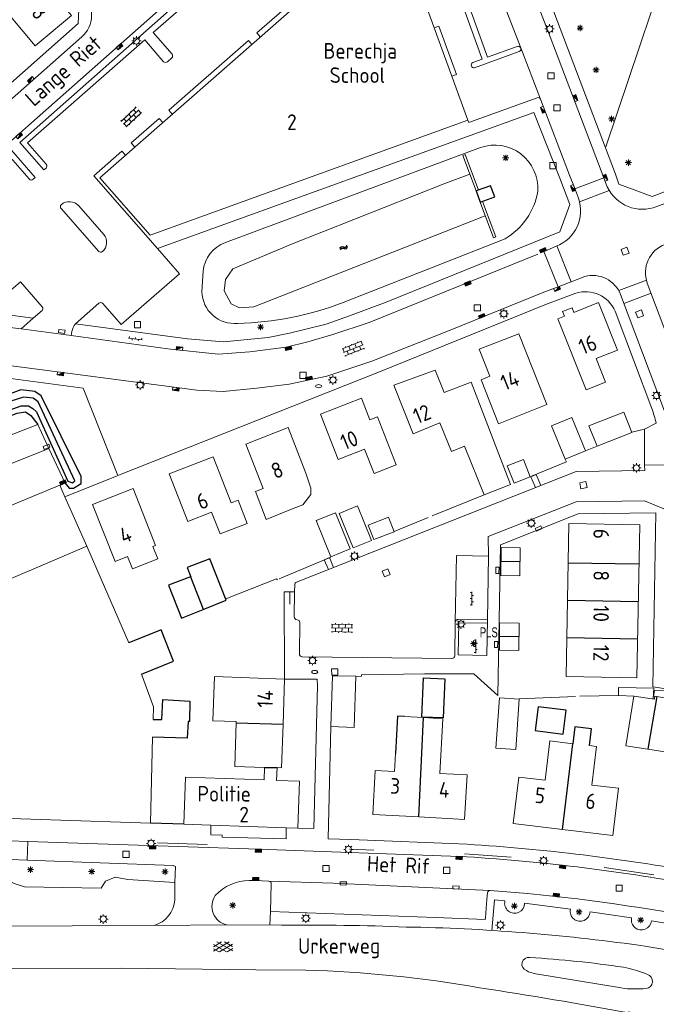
# Model space of a CAD drawing. Extents: x 168769 to 512904, y 516715 to 1559940.
# Tile 96 of 186: x 169667 to 169769, y 519261 to 519419. Entities that reach past the tile are written whole.
import ezdxf

# ---------------------------------------------------------------- set-up
doc = ezdxf.new("R2010")
doc.units = 0
doc.header["$MEASUREMENT"] = 0
doc.linetypes.add('LP', pattern=[14, 9, -5])
doc.layers.get('0').update_dxf_attribs({"linetype": 'CONTINUOUS'})
for name, color, linetype, lineweight in [('B01_HOOFDGEBOUW', 10, 'CONTINUOUS', 0), ('B02_bijgebouw', 12, 'CONTINUOUS', 0), ('B04_KUNSTWERK', 32, 'CONTINUOUS', 0), ('B07_scheidingsmuur', 14, 'CONTINUOUS', 25), ('Q04_wegmarkering', 7, 'CONTINUOUS', 0), ('Q21_LANTAARNPAAL', 7, 'CONTINUOUS', 18), ('Q23_kolk', 7, 'CONTINUOUS', 18), ('Q26_BOOM', 7, 'CONTINUOUS', 18), ('Q28_rioolput', 7, 'CONTINUOUS', 18), ('Q92_BRANDKRAAN', 7, 'CONTINUOUS', 0), ('Q96_STRAATKOLK', 7, 'CONTINUOUS', 0), ('Q97_TROTTOIRKOLK', 7, 'CONTINUOUS', 0), ('S01_symb_gesloten_verh', 7, 'CONTINUOUS', 0), ('S02_symb_open_verh', 7, 'CONTINUOUS', 13), ('T03_HEK', 34, 'CONTINUOUS', 0), ('T09_INSTEEKSLOOT', 72, 'CONTINUOUS', 0), ('T51_CULTUURSCHEIDING', 3, 'CONTINUOUS', 0), ('V00_kant_verharding', 252, 'CONTINUOUS', 0), ('V04_Kant_op_inrit', 254, 'CONTINUOUS', 13), ('V11_VERKEERSDREMPEL', 7, 'CONTINUOUS', 0), ('W00_KANT_WATER', 140, 'CONTINUOUS', 0), ('Z19_Overigetekst', 7, 'CONTINUOUS', 0)]:
    doc.layers.add(name, color=color, linetype=linetype, lineweight=lineweight)
for name, color, linetype in [('B11_dakrand_hoofdgebouw', 20, 'CONTINUOUS'), ('B14_dakrand_bijgebouw', 30, 'CONTINUOUS'), ('B53_Overbouw', 1, 'CONTINUOUS'), ('S05_Water', 132, 'CONTINUOUS'), ('T20_TALUD', 34, 'CONTINUOUS'), ('Z02_Huisnummer', 253, 'CONTINUOUS'), ('Z06_STRAATNAAM', 7, 'CONTINUOUS'), ('Z09_FUNCTIEAANDUIDING', 7, 'CONTINUOUS')]:
    doc.layers.add(name, color=color, linetype=linetype)
doc.styles.add('ISOCP', font='isocp.shx', dxfattribs={"height": 1.8})
doc.styles.get("Standard").update_dxf_attribs({"font": 'ISOB.SHX'})

# ---------------------------------------------------------------- blocks, each defined once
blk = doc.blocks.new('Q21')
at = {"color": 0}
for points in [[(-1.5, 0), (-1, 0)], [(-1.06, 1.06), (-0.71, 0.71)], [(0, 1.5), (0, 1)], [(1.06, 1.06), (0.71, 0.71)], [(1.5, 0), (1, 0)], [(-1.06, -1.06), (-0.71, -0.71)], [(0, -1.5), (0, -1)], [(1.06, -1.06), (0.71, -0.71)]]:
    blk.add_lwpolyline(points, dxfattribs=at)
blk.add_circle((0, 0), 1, dxfattribs=at)
blk = doc.blocks.new('Q26')
at = {"color": 0}
for p, q in [((-1, 0), (1, 0)), ((-0.7, 0.7), (0.7, -0.7)), ((0.7, 0.7), (-0.7, -0.7)), ((0, 1), (0, -1))]:
    blk.add_line(p, q, dxfattribs=at)
blk = doc.blocks.new('Q28')
at = {"color": 0}
blk.add_lwpolyline([(1, 1), (1, -1), (-1, -1), (-1, 1)], close=True, dxfattribs=at)
blk = doc.blocks.new('Q97')
blk.add_hatch(color=256).paths.add_polyline_path([(-1, 1), (-1, 0), (1, 1)])
blk.add_line((1, 1), (-1, 0))
at = {"color": 0}
for points in [[(-1, 0), (-1, 1), (1, 1), (1, 0), (-1, 0)], [(0, 0.8), (0, 1)]]:
    blk.add_lwpolyline(points, dxfattribs=at)
blk = doc.blocks.new('Q96')
for p, q in [((-1, 0.88), (1, 0.88)), ((-1, 0.75), (1, 0.75)), ((-1, 0.63), (1, 0.63)), ((-1, 0.5), (1, 0.5)), ((-1, 0.38), (1, 0.38)), ((-1, 0.25), (1, 0.25)), ((-1, 0.12), (1, 0.12))]:
    blk.add_line(p, q)
at = {"color": 0}
blk.add_lwpolyline([(1, 1), (1, 0), (-1, 0), (-1, 1), (1, 1)], dxfattribs=at)
blk = doc.blocks.new('Q23')
at = {"color": 0}
blk.add_lwpolyline([(0.99, -0.5), (-0.99, -0.5), (-0.99, 0.5), (0.99, 0.5), (0.99, -0.5)], dxfattribs=at)
blk = doc.blocks.new('Q92')
at = {"color": 0}
blk.add_ellipse((0, 0), major_axis=(-0.991, 0), ratio=0.499983, start_param=1.570796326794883, end_param=7.853981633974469, dxfattribs=at)
blk = doc.blocks.new('S014')
at = {"color": 0}
for p, q in [((0, -0.75), (4.2, 1.67)), ((0, 0.65), (1.78, 1.67)), ((5.07, -1.52), (0, 1.4)), ((2.64, -1.52), (0, 0)), ((1.08, -1.52), (6.15, 1.4)), ((6.15, -0.75), (1.95, 1.67)), ((3.51, -1.52), (6.15, 0)), ((6.15, 0.65), (4.37, 1.67))]:
    blk.add_line(p, q, dxfattribs=at)
blk = doc.blocks.new('S024')
at = {"color": 0}
for p, q in [((0, 1.2), (6.7, 1.2)), ((0, 0), (6.7, 0)), ((0.2, 1.2), (0.2, 0)), ((1.25, 1.5), (1.25, 1.2)), ((1.25, 0), (1.25, -1.2)), ((2.3, 1.2), (2.3, 0)), ((3.35, 1.5), (3.35, 1.2)), ((3.35, 0), (3.35, -1.2)), ((4.4, 1.2), (4.4, 0)), ((5.45, 1.5), (5.45, 1.2)), ((5.45, 0), (5.45, -1.2)), ((6.5, 1.2), (6.5, 0)), ((0, -1.2), (6.7, -1.2)), ((0.2, -1.2), (0.2, -1.5)), ((2.3, -1.2), (2.3, -1.5)), ((4.4, -1.2), (4.4, -1.5)), ((6.5, -1.2), (6.5, -1.5))]:
    blk.add_line(p, q, dxfattribs=at)
blk = doc.blocks.new('S05')
at = {"color": 0}
for p, q in [((0.08, 0.3), (0.38, 0.59)), ((0.11, -0.19), (0.41, 0.09)), ((0.38, 0.59), (0.68, 0.71)), ((0.41, 0.09), (0.71, 0.21)), ((0.68, 0.71), (1.01, 0.62)), ((0.71, 0.21), (1.02, 0.12)), ((1.01, 0.62), (1.33, 0.37)), ((1.02, 0.12), (1.36, -0.12)), ((1.33, 0.37), (1.66, 0.13)), ((1.66, 0.13), (1.97, 0.04)), ((1.97, 0.04), (2.28, 0.16)), ((2.28, 0.16), (2.58, 0.44)), ((1.36, -0.12), (1.68, -0.37)), ((1.68, -0.37), (2, -0.46)), ((2, -0.46), (2.31, -0.33)), ((2.31, -0.33), (2.61, -0.05))]:
    blk.add_line(p, q, dxfattribs=at)
blk = doc.blocks.new('S026')
for p, q in [((0, 0), (4.4, 0)), ((0.2, 0.5), (0.2, 0)), ((1.2, 0), (1.2, -0.5)), ((2.2, 0.5), (2.2, 0)), ((3.2, 0), (3.2, -0.5)), ((4.2, 0.5), (4.2, 0))]:
    blk.add_line(p, q)

msp = doc.modelspace()

# ---------------------------------------------------------------- linework, layer by layer
at = {"layer": 'B01_HOOFDGEBOUW'}
for points in [[(169714.5, 519424.29), (169726.99, 519435.22), (169738.69, 519403.04)], [(169669.27, 519426.87), (169675.15, 519419.82), (169669.31, 519414.95), (169665.48, 519419.55), (169662, 519416.65)], [(169738.69, 519403.04), (169687.74, 519384.62), (169679.67, 519393.81), (169711.39, 519421.57)], [(169753.1, 519371.21), (169757.64, 519359.8), (169760.77, 519361.05), (169759.27, 519364.82), (169762.67, 519366.17), (169759.63, 519373.81)], [(169759.63, 519373.81), (169755.69, 519372.24), (169755.4, 519372.98), (169753.85, 519372.37)], [(169753.1, 519371.21), (169754.15, 519371.63), (169753.85, 519372.37)], [(169746.84, 519368.82), (169740.52, 519366.32)], [(169751.33, 519357.46), (169746.84, 519368.82)], [(169740.52, 519366.32), (169742.23, 519362), (169740.81, 519361.44), (169743.59, 519354.4), (169751.33, 519357.46)], [(169739.22, 519361.07), (169734.9, 519359.38), (169733.46, 519363), (169726.81, 519360.55), (169729.93, 519352.79), (169734.21, 519354.51), (169736.05, 519349.96)], [(169739.22, 519361.07), (169745.51, 519344.64), (169741.3, 519343), (169738.16, 519350.81)], [(169724.19, 519355.51), (169722.97, 519355.03), (169721.62, 519358.49), (169715.07, 519355.95), (169717.9, 519348.68), (169722.12, 519350.32), (169723.64, 519346.41), (169727.19, 519347.79), (169724.19, 519355.51)], [(169712.72, 519346.47), (169709.86, 519353.79), (169703.08, 519351.14), (169705.86, 519344.01), (169704.63, 519343.53), (169706.37, 519339.06), (169710.4, 519340.7)], [(169738.16, 519350.81), (169736.05, 519349.96)], [(169693.79, 519338.72), (169697.61, 519340.21), (169698.96, 519336.74), (169703.32, 519338.43), (169701.88, 519342.13), (169700.73, 519341.69), (169697.86, 519349.07), (169690.83, 519346.34), (169693.79, 519338.72)], [(169710.4, 519340.7), (169712.24, 519341.42), (169713.52, 519343.03), (169713.49, 519344.09), (169712.72, 519346.47)], [(169684.92, 519331.12), (169689, 519332.74), (169688.21, 519334.72), (169688.64, 519334.89), (169685.01, 519344.03), (169678.54, 519341.45), (169682.17, 519332.32), (169684.13, 519333.1), (169684.92, 519331.12)], [(169754.86, 519338.38), (169766.23, 519338.19), (169765.77, 519313.69), (169754.44, 519313.88), (169754.86, 519338.38)], [(169658.25, 519326.51), (169658.45, 519326.59), (169677.58, 519334.77)], [(169677.58, 519334.77), (169684.32, 519319.28)], [(169686.38, 519314.24), (169688.27, 519309), (169688.22, 519306.99)], [(169701.56, 519306.47), (169701.56, 519306.69), (169697.82, 519306.77), (169698.06, 519313.86), (169709.3, 519313.48), (169709.06, 519306.22)], [(169706.07, 519299.3), (169701.32, 519299.46), (169701.56, 519306.47)], [(169728.52, 519307.45), (169731.6, 519307.29)], [(169731.6, 519307.29), (169734.68, 519307.12), (169734.21, 519298.35), (169738.55, 519298.12), (169738.17, 519290.98), (169730.82, 519291.37)], [(169709.06, 519306.22), (169708.82, 519299.26), (169708.09, 519299.28)], [(169688.15, 519304.14), (169687.8, 519290.39), (169655.81, 519291.47), (169656.07, 519300.31)], [(169751.07, 519297.25), (169751.83, 519303.57)], [(169755.52, 519303.12), (169751.83, 519303.57)], [(169759.32, 519302.67), (169758.16, 519302.81)], [(169762.83, 519295.97), (169758.58, 519296.48), (169759.32, 519302.67)], [(169726.95, 519298.64), (169727.1, 519301.55)], [(169693.15, 519290.21), (169693.4, 519297.75), (169706.01, 519297.33), (169706.07, 519299.3)], [(169708.09, 519299.28), (169708.02, 519297.22), (169711.7, 519297.09), (169711.44, 519289.59)], [(169730.82, 519291.37), (169723.47, 519291.77), (169723.85, 519298.81), (169726.95, 519298.64)], [(169753.87, 519289.37), (169745.97, 519290.32), (169746.86, 519297.75), (169751.07, 519297.25)], [(169762.83, 519295.97), (169761.92, 519288.4), (169753.87, 519289.37)], [(169711.44, 519289.59), (169709.58, 519289.65), (169697.51, 519290.06), (169693.15, 519290.21)]]:
    msp.add_lwpolyline(points, dxfattribs=at)
at = {"layer": 'B02_bijgebouw'}
for p, q in [((169762.85, 519312.14), (169762.83, 519310.86)), ((169762.83, 519310.86), (169765.32, 519310.76))]:
    msp.add_line(p, q, dxfattribs=at)
for points in [[(169754.27, 519348.71), (169752.1, 519354.08), (169755.35, 519355.4), (169757.54, 519350.03)], [(169758.1, 519354.04), (169763.67, 519356.26), (169764.97, 519353.01), (169759.4, 519350.79)], [(169747.6, 519348.68), (169748.69, 519345.89), (169746.1, 519344.88), (169745.01, 519347.67)], [(169720.98, 519341.21), (169723.22, 519335.67), (169720.28, 519334.49), (169718.04, 519340.02)], [(169714.37, 519338.87), (169717.49, 519340.13), (169719.84, 519334.33), (169716.73, 519333.06)], [(169725.94, 519339.4), (169726.85, 519337.07), (169723.6, 519335.83), (169722.7, 519338.13)], [(169720.46, 519305.72), (169716.72, 519305.85), (169717, 519313.99), (169720.75, 519313.92)]]:
    msp.add_lwpolyline(points, close=True, dxfattribs=at)
for points in [[(169747.02, 519330.03), (169747.07, 519334.51), (169744.01, 519334.56), (169743.95, 519330.08), (169747.02, 519330.03)], [(169743.73, 519318.08), (169746.87, 519318.04), (169746.92, 519322.44), (169743.78, 519322.48), (169743.73, 519318.08)], [(169762.85, 519312.14), (169768.48, 519312.03), (169768.41, 519310.28)], [(169743.73, 519310.46), (169743.19, 519302.42)], [(169743.73, 519310.46), (169746.92, 519310.24)], [(169746.92, 519310.24), (169746.38, 519302.2)], [(169767.55, 519302.23), (169764.03, 519302.8), (169765.31, 519310.76), (169768.6, 519310.25), (169768.67, 519310.71), (169768.99, 519310.66)], [(169768.99, 519310.66), (169772.35, 519310.09), (169770.96, 519301.68), (169767.55, 519302.23)], [(169743.19, 519302.42), (169746.38, 519302.2)]]:
    msp.add_lwpolyline(points, dxfattribs=at)
at = {"layer": 'B04_KUNSTWERK'}
for points in [[(169740, 519391.69), (169737.88, 519397.39), (169738.25, 519397.53), (169740.38, 519391.83)], [(169741.03, 519390.02), (169743.16, 519384.32), (169742.79, 519384.18), (169740.66, 519389.88)]]:
    msp.add_lwpolyline(points, dxfattribs=at)
at = {"layer": 'B07_scheidingsmuur'}
for p, q in [((169747.04, 519332.27), (169743.98, 519332.31)), ((169746.9, 519320.24), (169743.76, 519320.28))]:
    msp.add_line(p, q, dxfattribs=at)
for points in [[(169754.75, 519332.12), (169766.11, 519331.93)], [(169694.21, 519329.84), (169696.24, 519324.66), (169696.25, 519324.63)], [(169754.65, 519326.12), (169766, 519325.92)], [(169754.55, 519320.11), (169765.89, 519319.92)], [(169768.99, 519310.66), (169767.55, 519302.23)], [(169701.56, 519306.47), (169709.06, 519306.22)], [(169730.82, 519291.37), (169731.6, 519307.29)], [(169753.87, 519289.37), (169755.52, 519303.12)], [(169706.07, 519299.3), (169708.09, 519299.28)]]:
    msp.add_lwpolyline(points, dxfattribs=at)
at = {"layer": 'B11_dakrand_hoofdgebouw'}
for points in [[(169686.38, 519314.24), (169691.51, 519316.32), (169689.54, 519321.39), (169684.32, 519319.28)], [(169688.22, 519306.99), (169689.62, 519307), (169689.78, 519310.19), (169694.1, 519309.95), (169694.08, 519306.7), (169693.85, 519306.66), (169693.7, 519304), (169688.15, 519304.14)]]:
    msp.add_lwpolyline(points, dxfattribs=at)
at = {"layer": 'B11_dakrand_hoofdgebouw', "flags": 128}
for points in [[(169728.52, 519307.45), (169727.39, 519307.51), (169727.1, 519301.55)], [(169758.16, 519302.81), (169758.48, 519305.48), (169755.84, 519305.8), (169755.52, 519303.12)]]:
    msp.add_lwpolyline(points, dxfattribs=at)
at = {"layer": 'B14_dakrand_bijgebouw'}
for points in [[(169696.25, 519324.63), (169699.95, 519326.13), (169697.34, 519332.75), (169693.68, 519331.33), (169694.3, 519329.87), (169694.21, 519329.84)], [(169694.21, 519329.84), (169690.69, 519328.54), (169692.76, 519323.22)], [(169692.76, 519323.22), (169696.25, 519324.63)], [(169734.99, 519313.51), (169734.71, 519307.24), (169731.28, 519307.39), (169731.56, 519313.67), (169734.99, 519313.51)], [(169754.45, 519308.48), (169749.96, 519309.04), (169749.47, 519305.22), (169753.97, 519304.65), (169754.45, 519308.48)]]:
    msp.add_lwpolyline(points, dxfattribs=at)
at = {"layer": 'B53_Overbouw'}
msp.add_lwpolyline([(169740.66, 519389.88), (169742.99, 519390.73), (169742.34, 519392.53), (169740, 519391.69), (169740.66, 519389.88)], dxfattribs=at)
at = {"layer": 'Q04_wegmarkering'}
for points in [[(169747.16, 519414.61), (169739.5, 519434.43)], [(169636.18, 519336.28), (169671.54, 519350.41)], [(169706.78, 519281.09), (169717.07, 519280.74), (169742.19, 519279.61)]]:
    msp.add_lwpolyline(points, dxfattribs=at)
at = {"layer": 'T03_HEK', "linetype": 'LP'}
for points in [[(169766.98, 519353.53), (169764.96, 519353.02)], [(169759.4, 519350.78), (169757.54, 519350.03)], [(169754.27, 519348.71), (169754.51, 519348.27), (169748.91, 519346.01)], [(169674.1, 519342.67), (169682.58, 519346.09)], [(169674.1, 519342.67), (169673.29, 519344.52)], [(169677.58, 519334.77), (169674.1, 519342.67)], [(169741.3, 519343), (169732.34, 519339.37), (169726.88, 519337.12)], [(169716.72, 519333.03), (169708.17, 519329.4), (169708.02, 519329.56), (169699.88, 519326.32)], [(169768.67, 519310.7), (169768.45, 519310.76), (169768.59, 519311.62), (169772.66, 519311.52), (169780.55, 519311.45), (169780.67, 519312)], [(169746.92, 519310.24), (169746.93, 519310.32), (169756.61, 519310.71), (169762.83, 519310.86), (169762.83, 519310.86)]]:
    msp.add_lwpolyline(points, dxfattribs=at)
at = {"layer": 'T09_INSTEEKSLOOT'}
for points in [[(169760.81, 519398.78), (169773.47, 519436.45, -0.272441), (169784.36, 519442.28, -0.360679), (169793.64, 519432.94), (169794.24, 519419.6), (169795.9, 519411.22, -0.314834), (169791.13, 519399.55)], [(169699.81, 519383.45), (169740.72, 519398.66, -0.536237), (169749.89, 519391.67, -0.226162), (169744.65, 519384.03), (169718.71, 519373.81, -0.085468), (169701.75, 519370.47, -0.433945), (169696.05, 519375.53), (169696.23, 519378.84, -0.280221), (169699.81, 519383.45)]]:
    msp.add_lwpolyline(points, format="xyb", dxfattribs=at)
at = {"layer": 'T20_TALUD'}
for points in [[(169674.11, 519344.85), (169674.77, 519344.07), (169675.45, 519344.06), (169676.72, 519344.81), (169676.68, 519345.96), (169670.3, 519358.87), (169669.27, 519359.55), (169667.03, 519359.82), (169629.98, 519345.98), (169628.37, 519344.56), (169627.87, 519343.23), (169628.06, 519341.03), (169630.06, 519337.22), (169631.4, 519337.49), (169631.89, 519338.13), (169631.82, 519339.22), (169631.04, 519341.74), (169631.63, 519342.72), (169666.42, 519356.07), (169667.76, 519356.28), (169668.65, 519355.73), (169669.76, 519354.28)], [(169675.29, 519344.93), (169675.66, 519345.23), (169669.8, 519357.89), (169669, 519358.49), (169667.46, 519358.64), (169665.25, 519357.97), (169632.24, 519345.17), (169630.42, 519344.26), (169629.34, 519342.94), (169629.27, 519341.71), (169630.27, 519338.63), (169630.72, 519338.53), (169630.97, 519338.87), (169630.1, 519341.33), (169630.08, 519342.53), (169630.77, 519343.54), (169649.36, 519350.89), (169667.06, 519357.26), (169668.25, 519357.26), (169668.97, 519356.85), (169669.52, 519356.29), (169674.58, 519345.21), (169675.29, 519344.93)], [(169693.15, 519290.21), (169687.8, 519290.39)]]:
    msp.add_lwpolyline(points, dxfattribs=at)
at = {"layer": 'T51_CULTUURSCHEIDING'}
msp.add_line((169707.03, 519276.25), (169706.95, 519274.03), dxfattribs=at)
msp.add_lwpolyline([(169691.73, 519280.87), (169684.2, 519281.36), (169682.16, 519281.73), (169680.62, 519281.09), (169679.9, 519279.95), (169667.64, 519280.2), (169666.11, 519280.65), (169663.05, 519281.95), (169654.3, 519283.02)], dxfattribs=at)
msp.add_lwpolyline([(169742.52, 519273.2), (169742.94, 519278.09), (169744.62, 519277.91, 1.116489), (169747.78, 519277.54), (169755.13, 519276.62, 1.094578), (169758.29, 519276.19), (169764.94, 519275.23, 1.073726), (169768.1, 519274.74), (169774.93, 519273.6, 1.029145), (169778.07, 519272.98), (169784.97, 519271.48, 0.978713), (169788.13, 519270.74), (169795.13, 519268.94, 0.954829), (169798.23, 519268.12), (169804.22, 519266.38, 0.930299), (169807.28, 519265.44), (169814.31, 519263.15, 0.901916), (169817.33, 519262.12), (169823.29, 519259.91, 0.853058), (169826.22, 519258.73), (169832.55, 519255.95, 0.802216), (169835.38, 519254.61, 0.002796), (169842.05, 519251.17), (169842.99, 519252.77)], format="xyb", dxfattribs=at)
at = {"layer": 'V00_kant_verharding'}
for p, q in [((169749.89, 519381.55), (169722.89, 519370.63)), ((169735.83, 519369.36), (169750.86, 519375.46)), ((169724.78, 519362.84), (169751.29, 519373.55)), ((169722.89, 519370.63), (169717.05, 519368.68)), ((169717.05, 519368.68), (169713.05, 519367.49)), ((169723.27, 519364.4), (169735.83, 519369.36)), ((169698.68, 519365.56), (169690.57, 519366.39)), ((169709.55, 519366.64), (169703.73, 519365.9)), ((169713.05, 519367.49), (169709.55, 519366.64)), ((169650.64, 519365.59), (169667.18, 519363.47)), ((169703.73, 519365.9), (169698.68, 519365.56)), ((169653.04, 519363.27), (169677.02, 519360.11)), ((169667.18, 519363.47), (169691.62, 519360.23)), ((169716.1, 519362.03), (169723.27, 519364.4)), ((169682.58, 519346.09), (169724.78, 519362.84)), ((169710.06, 519360.71), (169716.1, 519362.03)), ((169677.02, 519360.11), (169682.58, 519346.09)), ((169691.62, 519360.23), (169695.25, 519359.77)), ((169699.48, 519359.55), (169704.87, 519360.07)), ((169704.87, 519360.07), (169710.06, 519360.71)), ((169695.25, 519359.77), (169699.48, 519359.55)), ((169737.15, 519317.36), (169737.22, 519322.46)), ((169737.22, 519322.46), (169741.84, 519322.43)), ((169741.85, 519322.97), (169741.75, 519317.26)), ((169741.75, 519317.26), (169737.15, 519317.36)), ((169721.64, 519313.93), (169720.75, 519313.91)), ((169768.33, 519312.23), (169770.08, 519311.97))]:
    msp.add_line(p, q, dxfattribs=at)
for points in [[(169730.72, 519443.99), (169726.15, 519448.69, 0.366556), (169720.6, 519448.54), (169702.49, 519432.53), (169668.23, 519402.17), (169646.54, 519382.97)], [(169662.25, 519440.26), (169676.85, 519423.23, -0.448747), (169676.79, 519416.37), (169650.71, 519393.35)], [(169731.3, 519440.13), (169729.74, 519438.77, 0.316954), (169729.62, 519438.33), (169732.27, 519430.95), (169734.17, 519431.64), (169740.98, 519412.81), (169739.48, 519412.26, 0.886766), (169739.76, 519411.42), (169746.93, 519414.03, 0.40726), (169747.16, 519414.61)], [(169747.16, 519414.61, 0.40726), (169746.58, 519414.85)], [(169689.92, 519412.4, 0.351882), (169690.53, 519412.4)], [(169691.23, 519413.01, 0.357795), (169691.27, 519413.62)], [(169749.77, 519406.64, -0.395642), (169750.32, 519406.42)], [(169675.78, 519370.41), (169679.52, 519373.71, -0.351828), (169680.16, 519373.66), (169683.11, 519370.27), (169692.44, 519378.42), (169688.92, 519382.45), (169749.27, 519404.28), (169753.42, 519393.75)], [(169671.08, 519395.36, 0.354348), (169671.1, 519395.98)], [(169754.98, 519394.25), (169755.76, 519392.24), (169756.41, 519390.55, -0.402835), (169752.84, 519382.82), (169750.81, 519381.95)], [(169771.13, 519389.98), (169768.96, 519389.21, -0.399432), (169761.04, 519392.34), (169760.43, 519393.91)], [(169811.77, 519340.25), (169799.77, 519340.46, 0.352006), (169799.32, 519340.02), (169799.26, 519335.86, -0.350429), (169798.8, 519335.42), (169797.28, 519335.45, -0.451754), (169796.88, 519335.89), (169796.93, 519340.06, 0.365497), (169796.47, 519340.53), (169784.99, 519340.71, 0.406601), (169784.54, 519340.27), (169784.46, 519336.15, -0.372816), (169784.03, 519335.68), (169782.02, 519335.74, -0.372186), (169775.65, 519341.72), (169775.17, 519355.43, 0.09843), (169774.69, 519357.73), (169767.44, 519376.93, -0.41418), (169770.31, 519383.13), (169773.63, 519384.49)], [(169750.86, 519375.46), (169752.9, 519376.23), (169757.41, 519377.98, -0.383715), (169763.16, 519375.11), (169770.21, 519356.41, -0.081969)], [(169751.29, 519373.55), (169755.98, 519375.32, -0.380704), (169762.28, 519372.43), (169768.17, 519356.84, -0.023793), (169768.89, 519354.47), (169766.98, 519353.53), (169767.02, 519347.73)], [(169675.09, 519368.51), (169675.2, 519369.16, -0.118967), (169675.78, 519370.41)], [(169770.73, 519347.82), (169767.02, 519347.73), (169767.03, 519346.87), (169756.04, 519346.75), (169711.21, 519329.01, 0.322263), (169710.93, 519328.58), (169710.9, 519327.46), (169710.86, 519323.44, 0.368177), (169711.3, 519322.97, -0.389429), (169711.76, 519322.52), (169711.68, 519317.52, 0.380018), (169712.13, 519317.04), (169736.11, 519316.76, 0.362375), (169736.59, 519317.2), (169736.66, 519322.58, -0.407336), (169737.14, 519323.03), (169741.85, 519322.97), (169742, 519333.15), (169741.93, 519336.32), (169756.03, 519341.89), (169767.02, 519342.02), (169770.11, 519340.76)], [(169775.61, 519282.47, 0.029852), (169738.56, 519287.01)], [(169774.99, 519280.52, 0.03032), (169737.32, 519285.06)], [(169703.64, 519281.2, 0.209974), (169698.2, 519278.77)], [(169707.18, 519280.64, 0.424221), (169706.78, 519281.09)], [(169742.26, 519279.61, 0.342987), (169741.81, 519279.22)], [(169774.08, 519275.52, 0.026271), (169742.26, 519279.61)], [(169688.39, 519273.97, 0.310962), (169691.7, 519278.1)], [(169698.2, 519278.77, 0.532553), (169700.01, 519274.09)], [(169840.05, 519246.61, 0.03914), (169806.71, 519260.83, 0.04835), (169766.05, 519270.81, 0.030671), (169728.82, 519273.74, 0.0127), (169708.82, 519274.02), (169700.01, 519274.09)], [(169683.21, 519267.12), (169704.69, 519266.89), (169712.69, 519266.82, -0.036501), (169740.55, 519264.01, -0.008116), (169764.42, 519259.99), (169764.44, 519260.14, -0.334445), (169778.12, 519246.22)]]:
    msp.add_lwpolyline(points, format="xyb", dxfattribs=at)
for points in [[(169760.46, 519393.82), (169751.89, 519416.37), (169743.98, 519436.9), (169744.71, 519439.97)], [(169746.58, 519414.85), (169741.83, 519413.12), (169735.02, 519431.97), (169738.14, 519433.11)], [(169762.33, 519394.39), (169750.41, 519425.77), (169750.78, 519433.04), (169750.49, 519433.65)], [(169707, 519427.37), (169703.23, 519431.66), (169666.87, 519399.48), (169670.71, 519395.06), (169671.08, 519395.36)], [(169691.27, 519413.62), (169688.24, 519417.08), (169702.15, 519429.23)], [(169672.39, 519426.54), (169676.4, 519421.92), (169676.21, 519418.51), (169664.95, 519408.54), (169663.18, 519410.55)], [(169711.42, 519421.59), (169710.86, 519422.23), (169704.87, 519417.01), (169705.44, 519416.36)], [(169736.12, 519410.1), (169736.84, 519410.37), (169734.05, 519418.12), (169733.31, 519417.85)], [(169671.1, 519395.98), (169668.08, 519399.42), (169686.91, 519415.9), (169689.92, 519412.4)], [(169691.31, 519404), (169690.74, 519404.65), (169703.5, 519415.82), (169704.07, 519415.17)], [(169750.32, 519406.42), (169747.16, 519414.61)], [(169690.53, 519412.4), (169691.23, 519413.01)], [(169738.83, 519402.66), (169749.77, 519406.64)], [(169750.32, 519406.42), (169754.98, 519394.25)], [(169689.78, 519402.66), (169689.2, 519403.33), (169684.69, 519399.38), (169685.28, 519398.72)], [(169738.83, 519402.66), (169738.69, 519403.04)], [(169683.79, 519397.41), (169683.2, 519398.08), (169678.71, 519394.12), (169688.92, 519382.45)], [(169753.42, 519393.75), (169755.05, 519389.52), (169753.44, 519385.12)], [(169770.62, 519391.71), (169768.24, 519390.79), (169762.89, 519392.79), (169762.33, 519394.39)], [(169753.44, 519385.12), (169725.6, 519373.87), (169719.72, 519371.67), (169715.99, 519370.33), (169710.1, 519368.89), (169706.7, 519368.22), (169699.53, 519367.49), (169693.75, 519368.01)], [(169667.06, 519369.58), (169652.39, 519371.35)], [(169669.02, 519371.33), (169667.06, 519369.58)], [(169667.06, 519369.58), (169675.09, 519368.51)], [(169675.78, 519370.41), (169693.75, 519368.01)], [(169675.09, 519368.51), (169690.57, 519366.39)], [(169635.45, 519338.2), (169634.54, 519340.58), (169669.76, 519354.28)], [(169638.76, 519330.32), (169639.99, 519331.06), (169663.18, 519340.4), (169673.29, 519344.52), (169674.11, 519344.85), (169671.54, 519350.41), (169669.76, 519354.28)], [(169749.63, 519346.23), (169748.78, 519345.9), (169749.51, 519344.16), (169750.36, 519344.5), (169749.63, 519346.23)], [(169721.64, 519313.93), (169721.64, 519314.17), (169731.72, 519314.32), (169739.63, 519314.3), (169743.5, 519310.82), (169743.93, 519334.97), (169756.38, 519339.97), (169768.82, 519340.09), (169768.33, 519312.23)], [(169736.66, 519322.58), (169736.84, 519333.26), (169742, 519333.16)], [(169716.48, 519332.93), (169715.65, 519332.59), (169716.33, 519331.03), (169717.16, 519331.36), (169716.48, 519332.93)], [(169710.9, 519327.46), (169709.26, 519327.46)], [(169709.26, 519327.46), (169709.3, 519313.48)], [(169709.3, 519313.48), (169714.54, 519313.48), (169714.56, 519312.4)], [(169714.56, 519312.4), (169713.97, 519289.53), (169711.44, 519289.59)], [(169738.56, 519287.01), (169719.93, 519287.76), (169716.29, 519287.89), (169716.72, 519305.85)], [(169709.58, 519289.65), (169709.54, 519287.87), (169699.3, 519288.16), (169699.31, 519288.46), (169697.47, 519288.52), (169697.51, 519290.06)], [(169668.06, 519284.44), (169668.14, 519287.47), (169659.58, 519287.77), (169644.89, 519288.33)], [(169668.14, 519287.47), (169692.26, 519286.64)], [(169705.13, 519286.22), (169692.26, 519286.64)], [(169737.32, 519285.06), (169705.13, 519286.22)], [(169691.47, 519283.59), (169668.06, 519284.44), (169654.42, 519284.99)], [(169691.47, 519283.59), (169691.84, 519283.46), (169691.73, 519280.87)], [(169706.78, 519281.09), (169704.67, 519281.2), (169703.64, 519281.2)], [(169691.7, 519278.1), (169691.73, 519280.87)], [(169741.81, 519279.22), (169741.74, 519278.22), (169741.5, 519275.23), (169741.47, 519274.93), (169733.5, 519275.28), (169707.03, 519276.25), (169707.18, 519280.64)], [(169662.04, 519273.89), (169688.39, 519273.97)], [(169700.01, 519274.09), (169688.39, 519273.97)], [(169661.84, 519267.11), (169683.21, 519267.12)]]:
    msp.add_lwpolyline(points, dxfattribs=at)
for points in [[(169669.02, 519371.33), (169639.24, 519375.21), (169645.13, 519380.35), (169647.18, 519382.03), (169665.51, 519398.23), (169669.35, 519393.85), (169669.01, 519393.56, -0.43211), (169668.38, 519393.61), (169665.36, 519397.04), (169646.59, 519380.56), (169652.17, 519374.24), (169655.77, 519373.93), (169659.88, 519377.53), (169663.15, 519373.85), (169666.96, 519377.15), (169670.47, 519373.13, -0.34914), (169670.43, 519372.52)], [(169680.13, 519381.98, 0.398427), (169680.31, 519384.74), (169676.31, 519389.3, 0.412846), (169673.51, 519389.49, 0.401553), (169673.49, 519388.86), (169679.52, 519382, 0.342012)], [(169748.62, 519268.84, -0.022529), (169763.62, 519267.3, -0.049945), (169767.46, 519266.14, -0.811161), (169767.26, 519263.89, -0.060379), (169763.27, 519263.97), (169749.57, 519266.25, -0.086768), (169748.06, 519266.76, -0.910565)]]:
    msp.add_lwpolyline(points, format="xyb", close=True, dxfattribs=at)
at = {"layer": 'V04_Kant_op_inrit'}
for points in [[(169710.17, 519327.41), (169710.14, 519325.46)], [(169688.92, 519287.24), (169696.9, 519286.96)], [(169719.69, 519286.19), (169723.62, 519286.05)], [(169738.14, 519285.47), (169745.62, 519284.92)], [(169760.55, 519283.28), (169768.47, 519282.11)]]:
    msp.add_lwpolyline(points, dxfattribs=at)
at = {"layer": 'V11_VERKEERSDREMPEL'}
for points in [[(169760.46, 519393.82), (169755.85, 519392.03)], [(169756.58, 519389.95), (169761.34, 519391.77)], [(169755.26, 519377.15), (169752.97, 519382.88)], [(169750.88, 519381.98), (169753.15, 519376.33)], [(169767.3, 519377.4), (169762.87, 519375.73)], [(169763.71, 519373.66), (169768.06, 519375.3)]]:
    msp.add_lwpolyline(points, dxfattribs=at)
at = {"layer": 'W00_KANT_WATER'}
for p, q in [((169734.97, 519392.9), (169739, 519394.39)), ((169710.7, 519383.27), (169734.97, 519392.9)), ((169741.48, 519387.69), (169704.36, 519373.11)), ((169701, 519379.21), (169710.7, 519383.27)), ((169699.82, 519377.48), (169701, 519379.21)), ((169699.61, 519375.69), (169699.82, 519377.48)), ((169700.74, 519373.59), (169699.61, 519375.69)), ((169702.06, 519372.94), (169700.74, 519373.59)), ((169704.36, 519373.11), (169702.06, 519372.94))]:
    msp.add_line(p, q, dxfattribs=at)

# ---------------------------------------------------------------- block references
at = {"layer": 'Q21_LANTAARNPAAL', "xscale": 0.5, "yscale": 0.5}
for p in [(169751.79, 519417.66), (169685.55, 519415.74), (169744.45, 519372.01), (169717.05, 519361.4), (169686.15, 519360.6), (169768.94, 519358.91), (169765.71, 519347.31), (169748.84, 519338.46), (169720.51, 519333.19), (169737.58, 519322.29), (169713.78, 519316.43), (169687.9, 519287.14), (169719.53, 519286.17), (169750.82, 519284.36), (169680.25, 519275.01), (169712.72, 519275.14), (169743.89, 519274.05)]:
    msp.add_blockref('Q21', p, dxfattribs=at)
at = {"layer": 'Q23_kolk'}
for p, xscale, yscale, rotation in [((169673.58, 519369.19), 0.5, 0.5, 351.329307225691), ((169671.14, 519350.69), 0.4999999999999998, 0.4999999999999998, 202.7855837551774), ((169718.71, 519280.72), 0.5, 0.5, 359.4055788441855), ((169736.77, 519280.07), 0.5, 0.5, 178.3962696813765)]:
    msp.add_blockref('Q23', p, dxfattribs=dict(at, xscale=xscale, yscale=yscale, rotation=rotation))
for p, xscale, yscale, zscale, rotation in [((169750.04, 519337.59), 0.5, 0.5, 0.25, 25.3828469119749), ((169743.43, 519330.89), 0.5, 0.5, 0.2499999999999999, 88.75912209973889), ((169743.21, 519319.02), 0.4999999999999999, 0.4999999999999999, 0.2499999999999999, 88.90589256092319)]:
    msp.add_blockref('Q23', p, dxfattribs=dict(at, xscale=xscale, yscale=yscale, zscale=zscale, rotation=rotation))
at = {"layer": 'Q26_BOOM', "xscale": 0.5, "yscale": 0.5}
for p in [(169756.68, 519417.8), (169759.24, 519411.1), (169761.73, 519403.23), (169744.76, 519397), (169764.42, 519396.23), (169705.45, 519369.87), (169739.6, 519319.17), (169668.57, 519282.94), (169678.39, 519282.63), (169690.14, 519282.6), (169700.99, 519277.23), (169746.14, 519277.1), (169756.52, 519276.15), (169766.39, 519274.84)]:
    msp.add_blockref('Q26', p, dxfattribs=at)
at = {"layer": 'Q28_rioolput', "xscale": 0.5, "yscale": 0.5}
for p in [(169752.03, 519410.14), (169752.97, 519405.02), (169752.35, 519395.75), (169740.2, 519372.97), (169685.73, 519370.28), (169712.24, 519362.14), (169683.87, 519285.39), (169715.94, 519283.11), (169735.29, 519282.82), (169762.94, 519279.96)]:
    msp.add_blockref('Q28', p, dxfattribs=at)
at = {"layer": 'Q28_rioolput'}
for p, xscale, yscale, rotation in [((169763.88, 519382.02), 0.5, 0.5, 290.1632573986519), ((169766.22, 519371.98), 0.5, 0.5, 20.7590938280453), ((169757.2, 519344.55), 0.4999999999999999, 0.4999999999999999, 11.1098571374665), ((169725.59, 519330.51), 0.5, 0.5, 22.3775487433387), ((169717.35, 519314.61), 0.5000000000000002, 0.5000000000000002, 180.3788393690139)]:
    msp.add_blockref('Q28', p, dxfattribs=dict(at, xscale=xscale, yscale=yscale, rotation=rotation))
at = {"layer": 'Q92_BRANDKRAAN', "xscale": 0.5, "yscale": 0.5}
for p in [(169714.78, 519360.41), (169714.15, 519314.6)]:
    msp.add_blockref('Q92', p, dxfattribs=at)
at = {"layer": 'Q96_STRAATKOLK'}
for p, xscale, yscale, rotation in [((169750.81, 519381.95), 0.5, 0.5, 23.3658720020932), ((169738.57, 519377.09), 0.5, 0.5, 201.1055435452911), ((169741.02, 519371.42), 0.5, 0.5, 21.56944403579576), ((169709.88, 519366.72), 0.5, 0.5, 189.9580706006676), ((169713.28, 519361.41), 0.5, 0.5, 12.29040778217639), ((169673.88, 519344.76), 0.4999999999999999, 0.4999999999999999, 22.45746989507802), ((169688.16, 519286.76), 0.5, 0.5, 178.2760425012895), ((169705.13, 519286.22), 0.5, 0.5, 177.9361802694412), ((169737.32, 519285.06), 0.5000000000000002, 0.5000000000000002, 175.0650140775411), ((169753.92, 519283.63), 0.5, 0.5, 171.6024274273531), ((169704.67, 519281.2), 0.4999999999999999, 0.4999999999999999, 356.9028477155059), ((169752.83, 519278.62), 0.5, 0.5, 351.724107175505)]:
    msp.add_blockref('Q96', p, dxfattribs=dict(at, xscale=xscale, yscale=yscale, rotation=rotation))
at = {"layer": 'Q97_TROTTOIRKOLK'}
for p, xscale, yscale, rotation in [((169682.68, 519414.99), 0.4999999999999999, 0.4999999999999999, 221.8705802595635), ((169668.81, 519409.32), 0.4999999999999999, 0.4999999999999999, 41.76370160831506), ((169755.69, 519406.49), 0.4999999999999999, 0.4999999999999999, 291.5963675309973), ((169750.95, 519404.8), 0.4999999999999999, 0.4999999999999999, 111.0992122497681), ((169666.61, 519400.74), 0.4999999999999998, 0.4999999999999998, 221.4444903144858), ((169760.5, 519393.73), 0.5, 0.5, 291.276934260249), ((169755.76, 519392.24), 0.5000000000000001, 0.5000000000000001, 111.3226160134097), ((169752.9, 519376.23), 0.4999999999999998, 0.4999999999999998, 200.2488461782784), ((169692.45, 519366.2), 0.5, 0.5, 354.130800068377), ((169673.41, 519362.64), 0.5000000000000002, 0.5000000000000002, 172.4850407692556), ((169691.91, 519360.19), 0.5000000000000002, 0.5000000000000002, 172.48504077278)]:
    msp.add_blockref('Q97', p, dxfattribs=dict(at, xscale=xscale, yscale=yscale, rotation=rotation))
at = {"layer": 'S01_symb_gesloten_verh', "xscale": 0.4999999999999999, "yscale": 0.4999999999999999, "rotation": 180.9057136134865}
msp.add_blockref('S014', (169700.98, 519270.62), dxfattribs=at)
at = {"layer": 'S02_symb_open_verh'}
for name, p, xscale, yscale, rotation in [('S024', (169685.95, 519404.69), 0.5, 0.5, 223.2010776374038), ('S026', (169684.29, 519368.11), 0.4999999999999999, 0.4999999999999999, 352.4426377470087), ('S024', (169718.76, 519365.83), 0.5, 0.5, 21.55797643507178), ('S026', (169739.32, 519325.27), 0.5, 0.5, 89.48049453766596), ('S024', (169716.84, 519321.68), 0.4999999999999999, 0.4999999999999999, 358.792004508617), ('S026', (169739.94, 519317.61), 0.5, 0.5, 89.48049453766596)]:
    msp.add_blockref(name, p, dxfattribs=dict(at, xscale=xscale, yscale=yscale, rotation=rotation))
at = {"layer": 'S05_Water', "xscale": 0.5, "yscale": 0.5, "rotation": 22.1453857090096}
msp.add_blockref('S05', (169718.18, 519382.3), dxfattribs=at)

# ---------------------------------------------------------------- texts
at = {"layer": 'Q26_BOOM', "width": 0.7125}
msp.add_text('PLS', height=1.6, dxfattribs=at).set_placement((169740.6, 519320.17))
at = {"layer": 'Z02_Huisnummer', "style": 'ISOCP'}
for s, rotation, p in [('28', 310, (169667.55, 519421.36)), ('16', 22, (169757.09, 519365.4)), ('14', 22, (169744.58, 519359.64)), ('12', 22, (169730.56, 519354.29)), ('10', 22, (169718.9, 519350.1)), ('8', 22, (169707.79, 519345.49)), ('6', 22, (169695.84, 519340.56)), ('4', 22.001, (169683.49, 519335.12)), ('6', 269.067, (169758.82, 519337.57)), ('8', 269.067, (169758.82, 519330.91)), ('10', 269.067, (169758.82, 519325.31)), ('12', 269.067, (169758.82, 519318.98)), ('14', 88.0684, (169707.41, 519308.84)), ('3', 357.1951, (169726.18, 519295.13)), ('4', 357.2751, (169734, 519294.53)), ('5', 353.2936, (169749.3, 519293.67)), ('6', 353.7997, (169757.44, 519292.74))]:
    msp.add_text(s, height=2.5, rotation=rotation, dxfattribs=at).set_placement(p)
for p in [(169709.71, 519401.47), (169702.05, 519290.5)]:
    msp.add_text('2', height=2.5, dxfattribs=at).set_placement(p)
at = {"layer": 'Z06_STRAATNAAM', "style": 'ISOCP'}
for s, rotation, p in [('Lange Riet', 41.4851, (169669.11, 519405.1)), ('Het Rif', 357.5375, (169722.48, 519282.66)), ('Urkerweg', 0.2807, (169711.49, 519269.44))]:
    msp.add_text(s, height=2.5, rotation=rotation, dxfattribs=at).set_placement(p)
at = {"layer": 'Z09_FUNCTIEAANDUIDING', "style": 'ISOCP'}
msp.add_text('School', height=2.5, dxfattribs=at).set_placement((169716.54, 519409))
at = {"layer": 'Z19_Overigetekst', "style": 'ISOCP'}
for s, p in [('Berechja', (169715.54, 519412.9)), ('Politie', (169695.34, 519293.84))]:
    msp.add_text(s, height=2.5, dxfattribs=at).set_placement(p)

doc.saveas('drawing.dxf')
